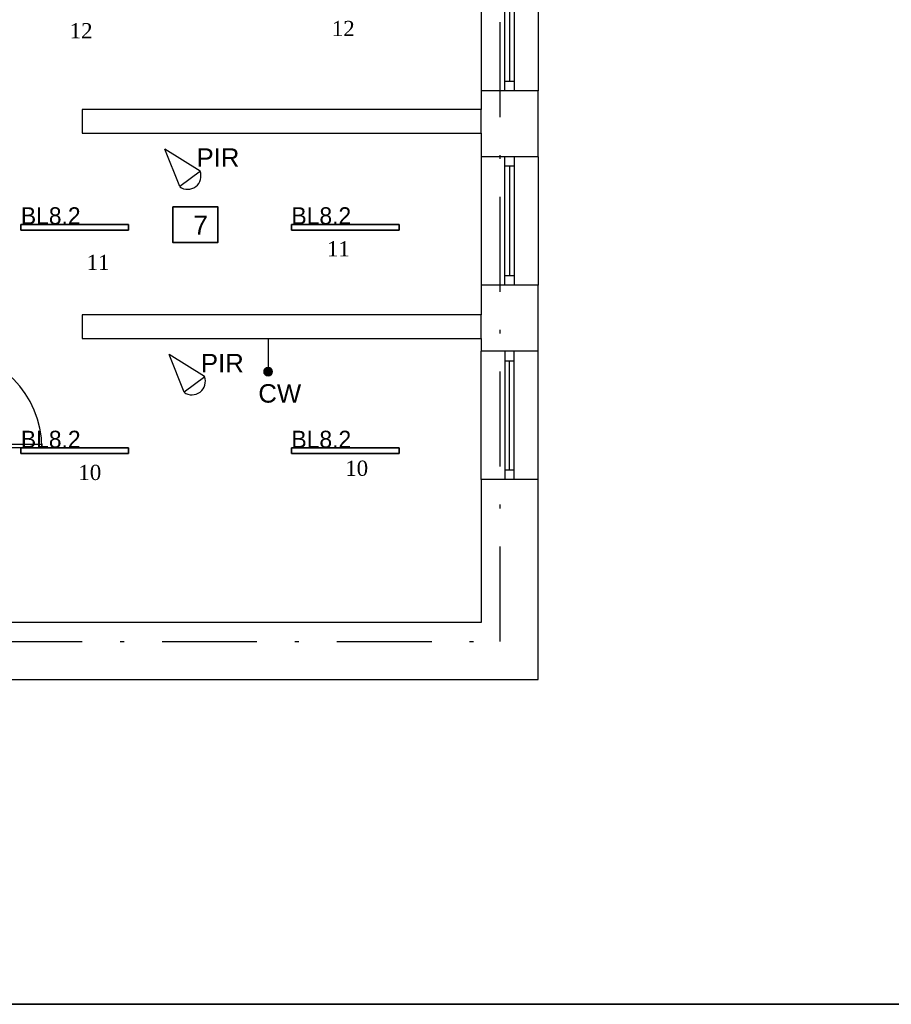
# Model space of a CAD drawing. Header units: millimetres. Extents: x -16803 to -7085, y -9068 to 2537.
# Tile 20 of 33: x -12290 to -11372, y -1830 to -793. Entities that reach past the tile are written whole.
import ezdxf

# ---------------------------------------------------------------- set-up
doc = ezdxf.new("R2010")
doc.units = ezdxf.units.MM
doc.header["$MEASUREMENT"] = 0
doc.linetypes.add('Kropki i Kreski', pattern=[920, 500, -200, 20, -200])
for name, color, linetype in [('2D - Ogólne', 7, 'Continuous'), ('DLX_BLD0_FL1_LUMKEY_IDX', 7, 'Continuous'), ('Elementy modelu - Strefy', 7, 'Continuous'), ('Konstrukcja - Ściany zew', 7, 'Continuous'), ('teletech', 7, 'Continuous')]:
    doc.layers.add(name, color=color, linetype=linetype)
doc.layers.add('A_zakres opracowania', color=7, linetype='Continuous', lineweight=70, true_color=0xe00038)
doc.layers.add('DLX_BLD0_FL1_LUM 2', color=7, linetype='Continuous', true_color=0x002aff)
doc.layers.add('elektryka', color=255, linetype='Continuous', lineweight=35)
doc.layers.add('opisy', color=71, linetype='Continuous', lineweight=13)
doc.styles.add('ROMANS', font='times.ttf', dxfattribs={"height": 12})
doc.styles.get("Standard").update_dxf_attribs({"font": 'arial.ttf'})
doc.styles.add('STYL_AUTOMATYCZNY_1', font='arial.ttf')
doc.styles.add('TableTextStyle', font='txt')

msp = doc.modelspace()

# ---------------------------------------------------------------- hatches: boundary and pattern name
at = {"layer": 'elektryka', "transparency": 33554687}
h = msp.add_hatch(dxfattribs=at)
h.set_pattern_fill('ANSI31', color=256)
h.set_pattern_definition([(45, (19042.78628, 8202.51359), (-0.08838834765, 0.08838834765), [])])
h.paths.add_polyline_path([(-12024.2, -1163.9, 1), (-12032.8, -1163.9, 1)])

# ---------------------------------------------------------------- linework, layer by layer
at = {"layer": '2D - Ogólne', "color": 7, "linetype": 'Continuous', "lineweight": -3}
for p, q in [((-11804.2, -912.9), (-11804.2, -887.9)), ((-11804.2, -1128.9), (-11804.2, -1103.9))]:
    msp.add_line(p, q, dxfattribs=at)
at = {"layer": 'A_zakres opracowania', "linetype": 'Kropki i Kreski', "lineweight": -3, "ltscale": 0.2}
msp.add_lwpolyline([(-12692.2, -1447.9), (-11784.2, -1447.9), (-11784.2, 1575.1), (-12776.2, 1575.1), (-12776.2, 916.1), (-12896.2, 916.1), (-12896.2, 816.1), (-12674.2, 816.1), (-12674.2, 707.1), (-13147.2, 707.1), (-13147.2, 487.1), (-12674.2, 487.1), (-12674.2, -7.9), (-14626.2, -7.9), (-14626.2, -1047.9), (-13545.2, -1047.9), (-13545.2, -1265.9), (-13040.2, -1265.9), (-13040.2, -1525.9), (-12692.2, -1525.9)], close=True, dxfattribs=at)
at = {"layer": 'DLX_BLD0_FL1_LUM 2', "lineweight": -3}
for points in [[(-12288.9, -1014.8, 0), (-12288.9, -1008.8, 0)], [(-12288.9, -1008.8, 0), (-12288.9, -1008.8, 0)], [(-12288.9, -1008.8, 0), (-12288.9, -1014.8, 0)], [(-12288.9, -1008.8, 0), (-12175.4, -1008.8, 0)], [(-12175.4, -1008.8, 0), (-12288.9, -1008.8, 0)], [(-12288.9, -1008.8, 0), (-12288.9, -1008.8, 0)], [(-12175.4, -1008.8, 0), (-12288.9, -1008.8, 0)], [(-12288.9, -1008.8, 0), (-12288.9, -1014.8, 0)], [(-12288.9, -1014.8, 0), (-12288.9, -1008.8, 0)], [(-12288.9, -1008.8, 0), (-12175.4, -1008.8, 0)], [(-12175.4, -1014.8, 0), (-12288.9, -1014.8, 0)], [(-12288.9, -1014.8, 0), (-12288.9, -1014.8, 0)], [(-12288.9, -1014.8, 0), (-12175.4, -1014.8, 0)], [(-12288.9, -1014.8, 0), (-12288.9, -1014.8, 0)], [(-12288.9, -1014.8, 0), (-12175.4, -1014.8, 0)], [(-12175.4, -1014.8, 0), (-12288.9, -1014.8, 0)], [(-12175.4, -1008.8, 0), (-12175.4, -1008.8, 0)], [(-12175.4, -1008.8, 0), (-12175.4, -1014.8, 0)], [(-12175.4, -1014.8, 0), (-12175.4, -1008.8, 0)], [(-12175.4, -1008.8, 0), (-12175.4, -1008.8, 0)], [(-12175.4, -1014.8, 0), (-12175.4, -1008.8, 0)], [(-12175.4, -1008.8, 0), (-12175.4, -1014.8, 0)], [(-12175.4, -1014.8, 0), (-12175.4, -1014.8, 0)], [(-12175.4, -1014.8, 0), (-12175.4, -1014.8, 0)], [(-12003.9, -1014.8, 0), (-12003.9, -1008.8, 0)], [(-12003.9, -1008.8, 0), (-12003.9, -1008.8, 0)], [(-12003.9, -1008.8, 0), (-12003.9, -1014.8, 0)], [(-12003.9, -1008.8, 0), (-11890.4, -1008.8, 0)], [(-11890.4, -1008.8, 0), (-12003.9, -1008.8, 0)], [(-12003.9, -1008.8, 0), (-12003.9, -1008.8, 0)], [(-11890.4, -1008.8, 0), (-12003.9, -1008.8, 0)], [(-12003.9, -1008.8, 0), (-12003.9, -1014.8, 0)], [(-12003.9, -1014.8, 0), (-12003.9, -1008.8, 0)], [(-12003.9, -1008.8, 0), (-11890.4, -1008.8, 0)], [(-11890.4, -1014.8, 0), (-12003.9, -1014.8, 0)], [(-12003.9, -1014.8, 0), (-12003.9, -1014.8, 0)], [(-12003.9, -1014.8, 0), (-11890.4, -1014.8, 0)], [(-12003.9, -1014.8, 0), (-12003.9, -1014.8, 0)], [(-12003.9, -1014.8, 0), (-11890.4, -1014.8, 0)], [(-11890.4, -1014.8, 0), (-12003.9, -1014.8, 0)], [(-11890.4, -1008.8, 0), (-11890.4, -1008.8, 0)], [(-11890.4, -1008.8, 0), (-11890.4, -1014.8, 0)], [(-11890.4, -1014.8, 0), (-11890.4, -1008.8, 0)], [(-11890.4, -1008.8, 0), (-11890.4, -1008.8, 0)], [(-11890.4, -1014.8, 0), (-11890.4, -1008.8, 0)], [(-11890.4, -1008.8, 0), (-11890.4, -1014.8, 0)], [(-11890.4, -1014.8, 0), (-11890.4, -1014.8, 0)], [(-11890.4, -1014.8, 0), (-11890.4, -1014.8, 0)], [(-12288.9, -1250.1, 0), (-12288.9, -1244.1, 0)], [(-12288.9, -1244.1, 0), (-12288.9, -1244.1, 0)], [(-12288.9, -1244.1, 0), (-12288.9, -1250.1, 0)], [(-12288.9, -1244.1, 0), (-12175.4, -1244.1, 0)], [(-12175.4, -1244.1, 0), (-12288.9, -1244.1, 0)], [(-12288.9, -1244.1, 0), (-12288.9, -1244.1, 0)], [(-12175.4, -1244.1, 0), (-12288.9, -1244.1, 0)], [(-12288.9, -1244.1, 0), (-12288.9, -1250.1, 0)], [(-12288.9, -1250.1, 0), (-12288.9, -1244.1, 0)], [(-12288.9, -1244.1, 0), (-12175.4, -1244.1, 0)], [(-12175.4, -1250.1, 0), (-12288.9, -1250.1, 0)], [(-12288.9, -1250.1, 0), (-12288.9, -1250.1, 0)], [(-12288.9, -1250.1, 0), (-12175.4, -1250.1, 0)], [(-12288.9, -1250.1, 0), (-12288.9, -1250.1, 0)], [(-12288.9, -1250.1, 0), (-12175.4, -1250.1, 0)], [(-12175.4, -1250.1, 0), (-12288.9, -1250.1, 0)], [(-12175.4, -1244.1, 0), (-12175.4, -1244.1, 0)], [(-12175.4, -1244.1, 0), (-12175.4, -1250.1, 0)], [(-12175.4, -1250.1, 0), (-12175.4, -1244.1, 0)], [(-12175.4, -1244.1, 0), (-12175.4, -1244.1, 0)], [(-12175.4, -1250.1, 0), (-12175.4, -1244.1, 0)], [(-12175.4, -1244.1, 0), (-12175.4, -1250.1, 0)], [(-12175.4, -1250.1, 0), (-12175.4, -1250.1, 0)], [(-12175.4, -1250.1, 0), (-12175.4, -1250.1, 0)], [(-12003.9, -1250.1, 0), (-12003.9, -1244.1, 0)], [(-12003.9, -1244.1, 0), (-12003.9, -1244.1, 0)], [(-12003.9, -1244.1, 0), (-12003.9, -1250.1, 0)], [(-12003.9, -1244.1, 0), (-11890.4, -1244.1, 0)], [(-11890.4, -1244.1, 0), (-12003.9, -1244.1, 0)], [(-12003.9, -1244.1, 0), (-12003.9, -1244.1, 0)], [(-11890.4, -1244.1, 0), (-12003.9, -1244.1, 0)], [(-12003.9, -1244.1, 0), (-12003.9, -1250.1, 0)], [(-12003.9, -1250.1, 0), (-12003.9, -1244.1, 0)], [(-12003.9, -1244.1, 0), (-11890.4, -1244.1, 0)], [(-11890.4, -1250.1, 0), (-12003.9, -1250.1, 0)], [(-12003.9, -1250.1, 0), (-12003.9, -1250.1, 0)], [(-12003.9, -1250.1, 0), (-11890.4, -1250.1, 0)], [(-12003.9, -1250.1, 0), (-12003.9, -1250.1, 0)], [(-12003.9, -1250.1, 0), (-11890.4, -1250.1, 0)], [(-11890.4, -1250.1, 0), (-12003.9, -1250.1, 0)], [(-11890.4, -1244.1, 0), (-11890.4, -1244.1, 0)], [(-11890.4, -1244.1, 0), (-11890.4, -1250.1, 0)], [(-11890.4, -1250.1, 0), (-11890.4, -1244.1, 0)], [(-11890.4, -1244.1, 0), (-11890.4, -1244.1, 0)], [(-11890.4, -1250.1, 0), (-11890.4, -1244.1, 0)], [(-11890.4, -1244.1, 0), (-11890.4, -1250.1, 0)], [(-11890.4, -1250.1, 0), (-11890.4, -1250.1, 0)], [(-11890.4, -1250.1, 0), (-11890.4, -1250.1, 0)]]:
    msp.add_polyline3d(points, dxfattribs=at)
at = {"layer": 'elektryka', "color": 3, "lineweight": -3}
msp.add_line((-12028.5, -1128.9), (-12028.5, -1163.9), dxfattribs=at)
at = {"layer": 'elektryka'}
for points in [[(-10141.1, 2370), (-16141.1, 2370), (-16141.1, -1830), (-10141.1, -1830)], [(-12128.9, -990.4), (-12081.3, -990.4), (-12081.3, -1027.9), (-12128.9, -1027.9)]]:
    msp.add_lwpolyline(points, close=True, dxfattribs=at)
msp.add_circle((-12028.5, -1163.9), 4.32, dxfattribs=at)
at = {"layer": 'Konstrukcja - Ściany zew', "color": 7, "linetype": 'Continuous', "lineweight": -3}
for p, q in [((-11804.2, -733.1), (-11804.2, -868.1)), ((-11744.2, -733.1), (-11744.2, -868.1)), ((-11779.2, -858.1), (-11779.2, -743.1)), ((-11774.2, -743.1), (-11774.2, -858.1)), ((-11769.2, -743.1), (-11769.2, -858.1)), ((-11779.2, -868.1), (-11779.2, -858.1)), ((-11779.2, -858.1), (-11769.2, -858.1)), ((-11769.2, -858.1), (-11769.2, -868.1)), ((-11779.2, -868.1), (-11804.2, -868.1)), ((-11779.2, -868.1), (-11804.2, -868.1)), ((-11769.2, -868.1), (-11779.2, -868.1)), ((-11769.2, -868.1), (-11779.2, -868.1)), ((-11769.2, -868.1), (-11779.2, -868.1)), ((-11744.2, -868.1), (-11769.2, -868.1)), ((-11744.2, -868.1), (-11769.2, -868.1)), ((-11779.2, -937.7), (-11804.2, -937.7)), ((-11804.2, -937.7), (-11804.2, -1072.7)), ((-11779.2, -937.7), (-11804.2, -937.7)), ((-11769.2, -937.7), (-11779.2, -937.7)), ((-11779.2, -947.7), (-11779.2, -937.7)), ((-11769.2, -937.7), (-11779.2, -937.7)), ((-11769.2, -937.7), (-11779.2, -937.7)), ((-11744.2, -937.7), (-11769.2, -937.7)), ((-11769.2, -937.7), (-11769.2, -947.7)), ((-11744.2, -937.7), (-11769.2, -937.7)), ((-11744.2, -937.7), (-11744.2, -1072.7)), ((-11769.2, -947.7), (-11779.2, -947.7)), ((-11779.2, -1062.7), (-11779.2, -947.7)), ((-11774.2, -947.7), (-11774.2, -1062.7)), ((-11769.2, -947.7), (-11769.2, -1062.7)), ((-11779.2, -1072.7), (-11779.2, -1062.7)), ((-11779.2, -1062.7), (-11769.2, -1062.7)), ((-11769.2, -1062.7), (-11769.2, -1072.7)), ((-11779.2, -1072.7), (-11804.2, -1072.7)), ((-11779.2, -1072.7), (-11804.2, -1072.7)), ((-11769.2, -1072.7), (-11779.2, -1072.7)), ((-11769.2, -1072.7), (-11779.2, -1072.7)), ((-11769.2, -1072.7), (-11779.2, -1072.7)), ((-11744.2, -1072.7), (-11769.2, -1072.7)), ((-11744.2, -1072.7), (-11769.2, -1072.7)), ((-11779.2, -1142.5), (-11804.2, -1142.5)), ((-11804.2, -1277.5), (-11804.2, -1142.5)), ((-11779.2, -1142.5), (-11804.2, -1142.5)), ((-11769.2, -1142.5), (-11779.2, -1142.5)), ((-11779.2, -1142.5), (-11779.2, -1152.5)), ((-11769.2, -1142.5), (-11779.2, -1142.5)), ((-11769.2, -1142.5), (-11779.2, -1142.5)), ((-11744.2, -1142.5), (-11769.2, -1142.5)), ((-11769.2, -1152.5), (-11769.2, -1142.5)), ((-11744.2, -1142.5), (-11769.2, -1142.5)), ((-11744.2, -1277.5), (-11744.2, -1142.5)), ((-11779.2, -1152.5), (-11769.2, -1152.5)), ((-11779.2, -1152.5), (-11779.2, -1267.5)), ((-11774.2, -1267.5), (-11774.2, -1152.5)), ((-11769.2, -1267.5), (-11769.2, -1152.5)), ((-12369.2, -1240.2), (-12266.8, -1240.2)), ((-12266.8, -1240.2), (-12266.8, -1244.2)), ((-12266.8, -1244.2), (-12369.2, -1244.2)), ((-11769.2, -1267.5), (-11779.2, -1267.5)), ((-11779.2, -1267.5), (-11779.2, -1277.5)), ((-11769.2, -1277.5), (-11769.2, -1267.5)), ((-11779.2, -1277.5), (-11804.2, -1277.5)), ((-11779.2, -1277.5), (-11804.2, -1277.5)), ((-11769.2, -1277.5), (-11779.2, -1277.5)), ((-11769.2, -1277.5), (-11779.2, -1277.5)), ((-11769.2, -1277.5), (-11779.2, -1277.5)), ((-11744.2, -1277.5), (-11769.2, -1277.5)), ((-11744.2, -1277.5), (-11769.2, -1277.5))]:
    msp.add_line(p, q, dxfattribs=at)
for points in [[(-11804.2, -868.1), (-11804.2, -887.9)], [(-11744.2, -937.7), (-11744.2, -868.1)], [(-11804.2, -887.9), (-12224.2, -887.9)], [(-12224.2, -887.9), (-12224.2, -912.9)], [(-12224.2, -912.9), (-11804.2, -912.9)], [(-11804.2, -912.9), (-11804.2, -937.7)], [(-11804.2, -1072.7), (-11804.2, -1103.9)], [(-11744.2, -1142.5), (-11744.2, -1072.7)], [(-11804.2, -1103.9), (-12224.2, -1103.9)], [(-12224.2, -1103.9), (-12224.2, -1128.9)], [(-12224.2, -1128.9), (-11804.2, -1128.9)], [(-11804.2, -1128.9), (-11804.2, -1142.5)], [(-11804.2, -1277.5), (-11804.2, -1427.9)], [(-11744.2, -1427.9), (-11744.2, -1277.5)], [(-11804.2, -1427.9), (-12374.2, -1427.9)], [(-11744.2, -1487.9), (-11744.2, -1427.9)], [(-12672.2, -1487.9), (-11744.2, -1487.9)]]:
    msp.add_lwpolyline(points, dxfattribs=at)
msp.add_arc((-12369.2, -1244.2), 102.4, 0, 90, dxfattribs=at)
at = {"layer": 'teletech', "lineweight": -3}
for p, q in [((-12121.6, -969.1), (-12137.2, -929.5)), ((-12100.1, -952.7), (-12137.2, -929.5)), ((-12099.7, -952.8), (-12121.6, -969.1)), ((-12117, -1185.4), (-12132.6, -1145.9)), ((-12095.5, -1169.1), (-12132.6, -1145.9)), ((-12095.1, -1169.2), (-12117, -1185.4))]:
    msp.add_line(p, q, dxfattribs=at)
for centre in [(-12113.3, -957.8), (-12108.7, -1174.2)]:
    msp.add_arc(centre, 14.1, 234.1238, 21.0646, dxfattribs=at)

# ---------------------------------------------------------------- texts
at = {"layer": 'DLX_BLD0_FL1_LUMKEY_IDX', "lineweight": -3, "style": 'TableTextStyle'}
for p in [(-12288.9, -1008.8), (-12003.9, -1008.8), (-12288.9, -1244.1), (-12003.9, -1244.1)]:
    msp.add_text('BL8.2', height=18, dxfattribs=at).set_placement(p)
at = {"layer": 'Elementy modelu - Strefy', "color": 7, "linetype": 'Continuous', "lineweight": -3, "insert": (-12107.4, -999.7), "char_height": 20, "attachment_point": 1, "style": 'STYL_AUTOMATYCZNY_1'}
msp.add_mtext('\\A1;\\pxql,t0,0.5;{\\fArial|b0|i0|c238|p0;7 }', dxfattribs=at)
at = {"layer": 'opisy', "color": 0, "lineweight": -3, "style": 'ROMANS'}
for s, p in [('12', (-12237.6, -812.9)), ('12', (-11961.4, -810.6)), ('11', (-11966.6, -1042.5)), ('11', (-12219.7, -1056.8)), ('10', (-12228.4, -1278)), ('10', (-11947.3, -1273.6))]:
    msp.add_text(s, height=16, dxfattribs=at).set_placement(p)
at = {"layer": 'teletech', "lineweight": -3}
for s, p in [('PIR', (-12103.9, -948.2)), ('PIR', (-12099.3, -1164.6)), ('CW', (-12038.8, -1196.5))]:
    msp.add_text(s, height=19.41, dxfattribs=at).set_placement(p)

doc.saveas('drawing.dxf')
